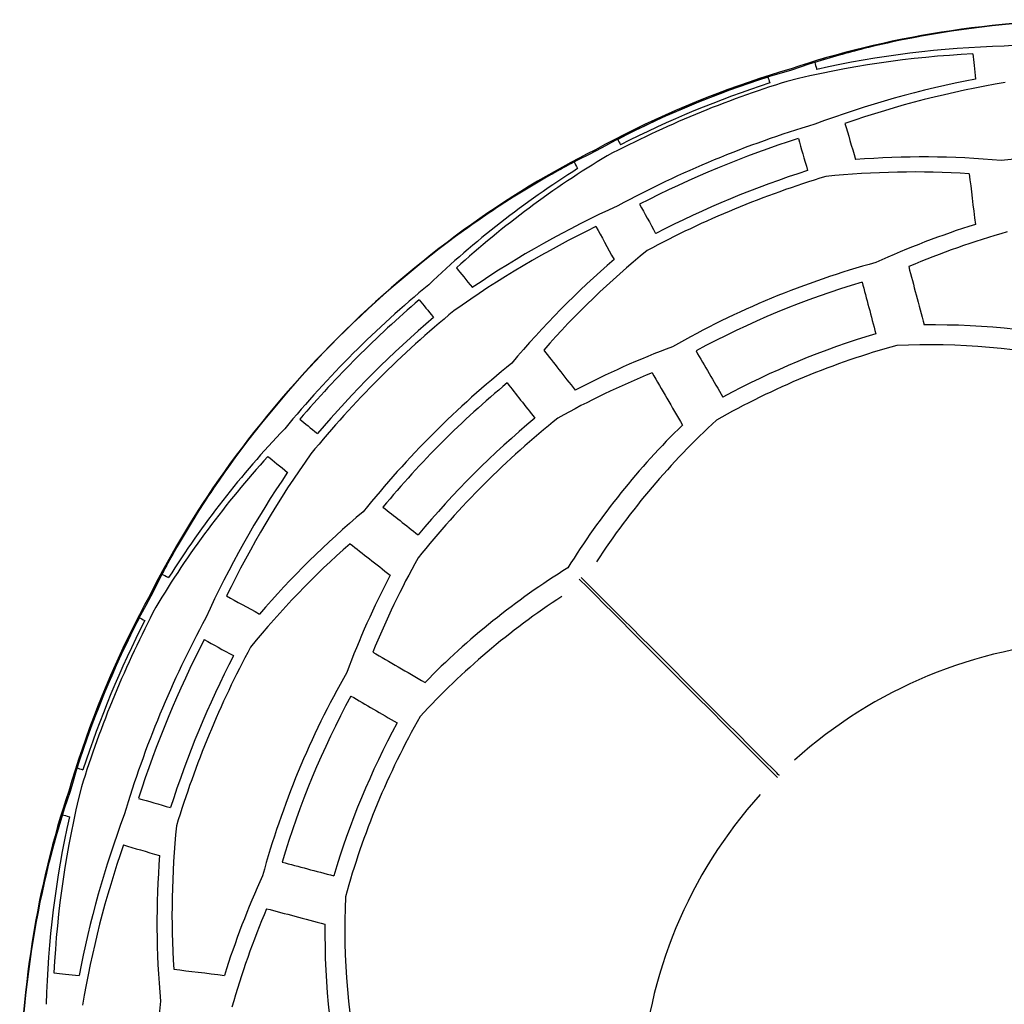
# Model space of a CAD drawing. Header units: millimetres. Extents: x -67 to 67, y -66 to 67.
# Tile 2 of 4: x -66 to -6, y 6 to 66. Entities that reach past the tile are written whole.
import ezdxf

# ---------------------------------------------------------------- set-up
doc = ezdxf.new("R2010")
doc.units = ezdxf.units.MM
doc.header["$MEASUREMENT"] = 0
doc.layers.add('lc016', color=7, linetype='Continuous', true_color=0x000000)

msp = doc.modelspace()

# ---------------------------------------------------------------- linework, layer by layer
at = {"layer": 'lc016', "extrusion": (0.707147, 0.707066, -2.13846e-05)}
msp.add_lwpolyline([(45.612, 100.75), (44.904, 102.499), (44.185, 104.246), (43.454, 105.99), (42.713, 107.73), (41.961, 109.465), (41.199, 111.195), (40.427, 112.918), (39.645, 114.634), (38.23, 117.669), (37.509, 119.181), (36.779, 120.687), (35.505, 123.26), (34.203, 125.818), (33.113, 127.901), (32, 129.971), (31.065, 131.662), (30.255, 133.087), (29.581, 134.239), (29.052, 135.11), (28.68, 135.693), (28.556, 135.874), (28.504, 135.946), (28.477, 135.98), (28.461, 136)], dxfattribs=at)
at = {"layer": 'lc016', "extrusion": (0.708244, 0.705967, -0.000867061)}
msp.add_lwpolyline([(28.458, 135.999), (28.474, 135.979), (28.501, 135.944), (28.553, 135.873), (28.677, 135.691), (29.049, 135.108), (29.578, 134.237), (30.253, 133.086), (31.063, 131.661), (31.998, 129.969), (33.111, 127.899), (34.2, 125.817), (35.503, 123.259), (36.776, 120.686), (37.506, 119.18), (38.227, 117.668), (39.643, 114.633), (40.425, 112.917), (41.197, 111.193), (41.959, 109.464), (42.71, 107.728), (43.452, 105.988), (44.182, 104.244), (44.901, 102.497), (45.609, 100.748)], dxfattribs=at)
at = {"layer": 'lc016'}
for points in [[(-5.729, 66.251, 0.716), (-6.359, 66.193, 0.879), (-6.986, 66.129, 1.059), (-7.611, 66.059, 1.253), (-8.234, 65.983, 1.464), (-8.853, 65.901, 1.689), (-9.47, 65.814, 1.928), (-10.083, 65.72, 2.183), (-10.692, 65.621, 2.451), (-11.297, 65.516, 2.732), (-11.898, 65.405, 3.028), (-12.495, 65.289, 3.336), (-13.087, 65.168, 3.658), (-13.675, 65.041, 3.992), (-14.259, 64.909, 4.339), (-14.837, 64.772, 4.698), (-15.414, 64.628, 5.071), (-15.985, 64.48, 5.456), (-16.55, 64.326, 5.853), (-17.11, 64.168, 6.261), (-17.664, 64.005, 6.68), (-18.211, 63.838, 7.109), (-18.752, 63.665, 7.549), (-19.286, 63.489, 7.999), (-19.924, 63.3, 7.801), (-20.565, 63.102, 7.624), (-21.209, 62.894, 7.469), (-21.855, 62.677, 7.336), (-22.501, 62.452, 7.225), (-23.148, 62.217, 7.136), (-23.795, 61.975, 7.069), (-24.441, 61.724, 7.024), (-25.085, 61.466, 7.002), (-25.726, 61.201, 7.002), (-26.363, 60.928, 7.024), (-26.997, 60.649, 7.069), (-27.626, 60.363, 7.136), (-28.249, 60.071, 7.225), (-28.866, 59.773, 7.336), (-29.476, 59.47, 7.469), (-30.078, 59.161, 7.624), (-30.672, 58.848, 7.801), (-31.256, 58.531, 7.999), (-31.758, 58.278, 7.549), (-32.262, 58.018, 7.11), (-32.767, 57.749, 6.681), (-33.274, 57.473, 6.262), (-33.781, 57.19, 5.854), (-34.289, 56.898, 5.458), (-34.798, 56.6, 5.073), (-35.306, 56.293, 4.7), (-35.813, 55.982, 4.341), (-36.319, 55.662, 3.994), (-36.825, 55.336, 3.659), (-37.33, 55.003, 3.337), (-37.835, 54.662, 3.028), (-38.338, 54.315, 2.733), (-38.84, 53.962, 2.451), (-39.341, 53.601, 2.183), (-39.841, 53.234, 1.928), (-40.339, 52.86, 1.689), (-40.835, 52.479, 1.464), (-41.329, 52.093, 1.253), (-41.82, 51.7, 1.059), (-42.309, 51.302, 0.879), (-42.795, 50.898, 0.716), (-43.279, 50.488, 0.569), (-43.759, 50.072, 0.437), (-44.236, 49.652, 0.323), (-44.71, 49.226, 0.225), (-45.18, 48.795, 0.145), (-45.647, 48.359, 0.082), (-46.11, 47.918, 0.037), (-46.568, 47.473, 0.009), (-47.023, 47.023, 0), (-47.473, 46.568, 0.009), (-47.918, 46.11, 0.037), (-48.359, 45.647, 0.082), (-48.795, 45.18, 0.145), (-49.226, 44.71, 0.225), (-49.652, 44.236, 0.323), (-50.072, 43.759, 0.437), (-50.488, 43.279, 0.569), (-50.898, 42.795, 0.716), (-51.302, 42.309, 0.879), (-51.7, 41.82, 1.059), (-52.093, 41.329, 1.253), (-52.479, 40.835, 1.464), (-52.86, 40.339, 1.689), (-53.234, 39.841, 1.928), (-53.601, 39.341, 2.183), (-53.961, 38.841, 2.451), (-54.315, 38.339, 2.732), (-54.662, 37.836, 3.028), (-55.002, 37.331, 3.336), (-55.335, 36.827, 3.658), (-55.661, 36.321, 3.992), (-55.98, 35.815, 4.339), (-56.292, 35.309, 4.698), (-56.598, 34.8, 5.071), (-56.897, 34.291, 5.456), (-57.189, 33.783, 5.853), (-57.472, 33.275, 6.261), (-57.749, 32.768, 6.68), (-58.017, 32.263, 7.109), (-58.278, 31.759, 7.549), (-58.531, 31.256, 7.999), (-58.848, 30.672, 7.801), (-59.161, 30.078, 7.624), (-59.47, 29.476, 7.469), (-59.773, 28.866, 7.336), (-60.071, 28.249, 7.225), (-60.363, 27.626, 7.136), (-60.649, 26.997, 7.069), (-60.928, 26.363, 7.024), (-61.201, 25.726, 7.002), (-61.466, 25.085, 7.002), (-61.724, 24.441, 7.024), (-61.975, 23.795, 7.069), (-62.217, 23.148, 7.136), (-62.452, 22.501, 7.225), (-62.677, 21.855, 7.336), (-62.894, 21.209, 7.469), (-63.102, 20.565, 7.624), (-63.3, 19.924, 7.801), (-63.489, 19.286, 7.999), (-63.665, 18.752, 7.549), (-63.837, 18.212, 7.11), (-64.005, 17.665, 6.681), (-64.168, 17.112, 6.262), (-64.326, 16.552, 5.854), (-64.479, 15.987, 5.458), (-64.628, 15.416, 5.073), (-64.771, 14.84, 4.7), (-64.908, 14.261, 4.341), (-65.041, 13.678, 3.994), (-65.168, 13.089, 3.659), (-65.289, 12.496, 3.337), (-65.405, 11.899, 3.028), (-65.516, 11.298, 2.733), (-65.621, 10.692, 2.451), (-65.72, 10.083, 2.183), (-65.814, 9.47, 1.928), (-65.901, 8.853, 1.689), (-65.983, 8.234, 1.464), (-66.059, 7.611, 1.253), (-66.129, 6.986, 1.059), (-66.193, 6.359, 0.879), (-66.251, 5.729, 0.716)], [(-5.729, 66.235, 2.716), (-6.358, 66.176, 2.88), (-6.986, 66.11, 3.059), (-7.61, 66.038, 3.254), (-8.232, 65.96, 3.464), (-8.852, 65.877, 3.689), (-9.468, 65.787, 3.929), (-10.081, 65.691, 4.184), (-10.689, 65.589, 4.452), (-11.293, 65.482, 4.733), (-11.893, 65.369, 5.029), (-12.489, 65.25, 5.337), (-13.08, 65.126, 5.659), (-13.667, 64.996, 5.993), (-14.25, 64.861, 6.34), (-14.827, 64.721, 6.699), (-15.402, 64.574, 7.072), (-15.972, 64.422, 7.457), (-16.536, 64.266, 7.853), (-17.094, 64.104, 8.261), (-17.646, 63.938, 8.679), (-18.191, 63.767, 9.108), (-18.73, 63.591, 9.548), (-19.263, 63.411, 9.997), (-19.9, 63.224, 9.8), (-20.541, 63.027, 9.623), (-21.184, 62.821, 9.468), (-21.83, 62.606, 9.335), (-22.476, 62.381, 9.224), (-23.123, 62.148, 9.135), (-23.769, 61.907, 9.068), (-24.414, 61.657, 9.023), (-25.057, 61.399, 9.001), (-25.698, 61.134, 9.001), (-26.335, 60.861, 9.023), (-26.967, 60.582, 9.068), (-27.595, 60.296, 9.135), (-28.217, 60.003, 9.224), (-28.833, 59.705, 9.335), (-29.442, 59.401, 9.468), (-30.042, 59.092, 9.623), (-30.635, 58.778, 9.8), (-31.218, 58.459, 9.997), (-31.721, 58.21, 9.548), (-32.226, 57.953, 9.109), (-32.732, 57.689, 8.68), (-33.24, 57.416, 8.262), (-33.748, 57.136, 7.855), (-34.258, 56.848, 7.459), (-34.768, 56.553, 7.074), (-35.278, 56.25, 6.701), (-35.785, 55.941, 6.342), (-36.293, 55.625, 5.995), (-36.8, 55.301, 5.66), (-37.306, 54.971, 5.338), (-37.812, 54.633, 5.029), (-38.317, 54.288, 4.734), (-38.82, 53.937, 4.452), (-39.322, 53.578, 4.184), (-39.823, 53.213, 3.929), (-40.323, 52.841, 3.689), (-40.82, 52.462, 3.464), (-41.315, 52.077, 3.254), (-41.807, 51.686, 3.059), (-42.297, 51.289, 2.88), (-42.784, 50.886, 2.716), (-43.269, 50.477, 2.569), (-43.75, 50.063, 2.438), (-44.228, 49.643, 2.323), (-44.702, 49.218, 2.226), (-45.173, 48.787, 2.145), (-45.64, 48.352, 2.082), (-46.103, 47.911, 2.037), (-46.562, 47.466, 2.009), (-47.016, 47.016, 2), (-47.466, 46.562, 2.009), (-47.911, 46.103, 2.037), (-48.352, 45.64, 2.082), (-48.787, 45.173, 2.145), (-49.218, 44.702, 2.226), (-49.643, 44.228, 2.323), (-50.063, 43.75, 2.438), (-50.477, 43.269, 2.569), (-50.886, 42.784, 2.716), (-51.289, 42.297, 2.88), (-51.686, 41.807, 3.059), (-52.077, 41.315, 3.254), (-52.462, 40.82, 3.464), (-52.841, 40.323, 3.689), (-53.213, 39.823, 3.929), (-53.578, 39.322, 4.184), (-53.937, 38.821, 4.452), (-54.288, 38.318, 4.733), (-54.632, 37.813, 5.029), (-54.97, 37.308, 5.337), (-55.3, 36.802, 5.659), (-55.624, 36.295, 5.993), (-55.94, 35.788, 6.34), (-56.248, 35.28, 6.699), (-56.552, 34.77, 7.072), (-56.847, 34.26, 7.457), (-57.135, 33.75, 7.853), (-57.416, 33.241, 8.261), (-57.688, 32.733, 8.679), (-57.953, 32.226, 9.108), (-58.21, 31.721, 9.548), (-58.459, 31.218, 9.997), (-58.778, 30.635, 9.8), (-59.092, 30.042, 9.623), (-59.401, 29.442, 9.468), (-59.705, 28.833, 9.335), (-60.003, 28.217, 9.224), (-60.296, 27.595, 9.135), (-60.582, 26.967, 9.068), (-60.861, 26.335, 9.023), (-61.134, 25.698, 9.001), (-61.399, 25.057, 9.001), (-61.657, 24.414, 9.023), (-61.907, 23.769, 9.068), (-62.148, 23.123, 9.135), (-62.381, 22.476, 9.224), (-62.606, 21.83, 9.335), (-62.821, 21.184, 9.468), (-63.027, 20.541, 9.623), (-63.224, 19.9, 9.8), (-63.411, 19.263, 9.997), (-63.591, 18.731, 9.548), (-63.766, 18.192, 9.109), (-63.937, 17.647, 8.68), (-64.104, 17.095, 8.262), (-64.265, 16.538, 7.855), (-64.422, 15.974, 7.459), (-64.573, 15.405, 7.074), (-64.72, 14.83, 6.701), (-64.86, 14.252, 6.342), (-64.996, 13.67, 5.995), (-65.125, 13.083, 5.66), (-65.25, 12.491, 5.338), (-65.369, 11.894, 5.029), (-65.482, 11.294, 4.734), (-65.589, 10.689, 4.452), (-65.691, 10.081, 4.184), (-65.787, 9.468, 3.929), (-65.877, 8.852, 3.689), (-65.96, 8.232, 3.464), (-66.038, 7.61, 3.254), (-66.11, 6.986, 3.059), (-66.176, 6.358, 2.88), (-66.235, 5.729, 2.716)]]:
    msp.add_polyline3d(points, dxfattribs=at)
at = {"layer": 'lc016', "extrusion": (-5.04443e-10, 1.0521e-08, 1)}
msp.add_arc((0, 0, 24.494), 65.162, 84.50993, 95.49007, dxfattribs=at)
at = {"layer": 'lc016', "extrusion": (-0.552461, -0.089966, 0.828669)}
msp.add_arc((19.409, 7.571, 17.906), 84.984, 173.45988, 182.87236, dxfattribs=at)
at = {"layer": 'lc016', "extrusion": (-0.552327, -0.099284, 0.827694)}
msp.add_arc((19.655, 8.636, 20.272), 84.971, 173.80306, 183.18114, dxfattribs=at)
at = {"layer": 'lc016', "extrusion": (0.956827, 0.290657, -1.08039e-08)}
msp.add_arc((-163.671, -0.404, 1.5), 230.162, 2.2989, 4.25994, dxfattribs=at)
at = {"layer": 'lc016', "extrusion": (0.99471, 0.102719, 1.95238e-07)}
msp.add_arc((-187.53, -2.764, -1.5), 254.142, 6.67418, 9.1973, dxfattribs=at)
at = {"layer": 'lc016', "extrusion": (5.80875e-07, -1.41752e-06, 1)}
msp.add_arc((0, 0, 18.979), 65.69, 107.30048, 117.69952, dxfattribs=at)
at = {"layer": 'lc016', "extrusion": (-0.360191, 0.869578, 0.337781)}
msp.add_arc((0, 6.11, 65.457), 20.041, 255.61936, 284.38064, dxfattribs=at)
at = {"layer": 'lc016', "extrusion": (0.956826, 0.290661, 1.09529e-08)}
msp.add_arc((-163.706, -0.411, -1.5), 230.196, 2.48976, 4.08527, dxfattribs=at)
at = {"layer": 'lc016', "extrusion": (0.353225, 0.094604, 0.930743)}
msp.add_arc((-7.312, 10.584, 38.356), 70.254, 356.176, 5.13776, dxfattribs=at)
at = {"layer": 'lc016', "extrusion": (1.75577e-06, -4.24194e-06, 1)}
msp.add_arc((0, 0, 15.988), 65.923, 108.20116, 116.79884, dxfattribs=at)
at = {"layer": 'lc016', "extrusion": (0.357123, 0.088053, 0.929898)}
msp.add_arc((-7.428, 11.388, 40.821), 69.903, 355.96533, 4.89579, dxfattribs=at)
at = {"layer": 'lc016', "extrusion": (9.0988e-07, -2.23813e-06, 1)}
msp.add_arc((0, 0, 41.87), 62.681, 106.53042, 118.46958, dxfattribs=at)
at = {"layer": 'lc016', "extrusion": (0.959974, 0.280088, -6.64201e-07)}
msp.add_arc((-209.729, -6.634, 1.499), 276.678, 10.61715, 12.95277, dxfattribs=at)
at = {"layer": 'lc016', "extrusion": (0.882107, 0.471049, -1.09531e-08)}
msp.add_arc((-163.706, -0.411, 1.5), 230.196, 2.48976, 4.08527, dxfattribs=at)
at = {"layer": 'lc016', "extrusion": (5.03322e-06, -1.21636e-05, 1)}
msp.add_arc((0, 0, 44.82), 62.141, 107.64889, 117.35111, dxfattribs=at)
at = {"layer": 'lc016', "extrusion": (0.959971, 0.280099, 6.60609e-07)}
msp.add_arc((-209.552, -6.602, -1.499), 276.498, 10.71839, 12.79086, dxfattribs=at)
at = {"layer": 'lc016', "extrusion": (0.460758, 0.32035, 0.827694)}
msp.add_arc((-19.655, 8.636, 20.272), 84.971, 356.81886, 6.19694, dxfattribs=at)
at = {"layer": 'lc016', "extrusion": (-0.617231, -0.019258, 0.786546)}
msp.add_arc((27.23, 26.685, 51.914), 85.668, 174.50223, 182.08977, dxfattribs=at)
at = {"layer": 'lc016', "extrusion": (2.04123e-07, -3.68753e-06, 1)}
msp.add_arc((0, 0, 62.38), 58.227, 83.66848, 96.33152, dxfattribs=at)
at = {"layer": 'lc016', "extrusion": (0.454265, 0.327034, 0.828669)}
msp.add_arc((-19.409, 7.571, 17.906), 84.984, 357.12764, 6.54012, dxfattribs=at)
at = {"layer": 'lc016', "extrusion": (0.882105, 0.471053, 1.08036e-08)}
msp.add_arc((-163.671, -0.404, -1.5), 230.162, 2.2989, 4.25994, dxfattribs=at)
at = {"layer": 'lc016', "extrusion": (6.31527e-06, -1.52593e-05, 1)}
msp.add_arc((0, 0.001, 54.611), 60.104, 107.69577, 117.30423, dxfattribs=at)
at = {"layer": 'lc016', "extrusion": (-0.621354, -0.029346, 0.78298)}
msp.add_arc((27.832, 28.203, 54.042), 85.552, 174.98495, 182.50202, dxfattribs=at)
at = {"layer": 'lc016', "extrusion": (2.31727e-06, -5.63874e-06, 1)}
msp.add_arc((0, 0, 57.534), 59.425, 106.78584, 118.21416, dxfattribs=at)
at = {"layer": 'lc016', "extrusion": (0.992831, 0.119529, 1.98535e-06)}
msp.add_arc((-233.12, -12.386, -1.499), 300.769, 14.81285, 16.98548, dxfattribs=at)
at = {"layer": 'lc016', "extrusion": (-0.316662, -0.182873, 0.930743)}
msp.add_arc((7.312, 10.584, 38.356), 70.254, 174.86224, 183.824, dxfattribs=at)
at = {"layer": 'lc016', "extrusion": (0.876862, 0.480742, -6.60609e-07)}
msp.add_arc((-209.552, -6.602, 1.499), 276.498, 10.71839, 12.79086, dxfattribs=at)
at = {"layer": 'lc016', "extrusion": (-0.314787, -0.190261, 0.929898)}
msp.add_arc((7.428, 11.388, 40.821), 69.903, 175.10421, 184.03467, dxfattribs=at)
at = {"layer": 'lc016', "extrusion": (0.876857, 0.480752, 6.64201e-07)}
msp.add_arc((-209.729, -6.634, -1.499), 276.678, 10.61715, 12.95277, dxfattribs=at)
at = {"layer": 'lc016', "extrusion": (0.42744, 0.151121, 0.891323)}
msp.add_arc((-12.065, 27.065, 72.007), 65.643, 358.12371, 4.5138, dxfattribs=at)
at = {"layer": 'lc016', "extrusion": (0.435712, 0.14399, 0.888494)}
msp.add_arc((-12.378, 28.415, 74.16), 65.125, 357.76924, 4.09987, dxfattribs=at)
at = {"layer": 'lc016', "extrusion": (0.460114, 0.418613, 0.78298)}
msp.add_arc((-27.832, 28.203, 54.042), 85.552, 357.49798, 5.01505, dxfattribs=at)
at = {"layer": 'lc016', "extrusion": (0.776, 0.630733, -1.95601e-07)}
msp.add_arc((-187.53, -2.764, 1.5), 254.142, 6.67418, 9.1973, dxfattribs=at)
at = {"layer": 'lc016', "extrusion": (0.450066, 0.422831, 0.786546)}
msp.add_arc((-27.23, 26.685, 51.914), 85.668, 357.91024, 5.49776, dxfattribs=at)
at = {"layer": 'lc016', "extrusion": (2.90228e-06, -7.01427e-06, 1)}
msp.add_arc((0, 0, 78.794), 53.518, 105.27321, 119.72679, dxfattribs=at)
at = {"layer": 'lc016', "extrusion": (0.966541, 0.256512, -4.8404e-06)}
msp.add_arc((-246.392, -16.537, 1.498), 314.676, 18.06949, 20.12661, dxfattribs=at)
at = {"layer": 'lc016', "extrusion": (-7.79613e-09, 7.08274e-09, 1)}
msp.add_arc((0, 0, 24.494), 65.162, 129.50993, 140.49007, dxfattribs=at)
at = {"layer": 'lc016', "extrusion": (1.18991e-05, -2.85635e-05, 1)}
msp.add_arc((-0.001, 0.002, 81.648), 52.596, 106.4984, 118.5016, dxfattribs=at)
at = {"layer": 'lc016', "extrusion": (0.966531, 0.256548, 4.83475e-06)}
msp.add_arc((-246.398, -16.541, -1.498), 314.684, 18.18149, 20.00249, dxfattribs=at)
at = {"layer": 'lc016', "extrusion": (5.26386e-09, -6.58603e-09, 1)}
msp.add_arc((0, 0, 27.475), 64.824, 130.43029, 139.56971, dxfattribs=at)
at = {"layer": 'lc016', "extrusion": (0.775995, 0.630739, 1.96917e-07)}
msp.add_arc((-187.674, -2.79, -1.5), 254.288, 6.83537, 9.08888, dxfattribs=at)
at = {"layer": 'lc016', "extrusion": (3.73847e-10, -2.34234e-09, 1)}
msp.add_arc((0, 0, 40.339), 62.949, 129.36759, 140.63241, dxfattribs=at)
at = {"layer": 'lc016', "extrusion": (-1.62138e-08, 1.49772e-08, 1)}
msp.add_arc((0, 0, 37.379), 63.439, 130.45924, 139.54076, dxfattribs=at)
at = {"layer": 'lc016', "extrusion": (-0.508164, 0.017095, 0.861091)}
msp.add_arc((15.467, 38.1, 85.475), 62.923, 170.34669, 182.20737, dxfattribs=at)
at = {"layer": 'lc016', "extrusion": (1.39529e-05, -3.34909e-05, 1)}
msp.add_arc((-0.001, 0.003, 91.098), 49.326, 106.60674, 118.39326, dxfattribs=at)
at = {"layer": 'lc016', "extrusion": (-0.409105, -0.195387, 0.891323)}
msp.add_arc((12.065, 27.065, 72.007), 65.643, 175.4862, 181.87629, dxfattribs=at)
at = {"layer": 'lc016', "extrusion": (4.24702e-06, -1.02408e-05, 1)}
msp.add_arc((0, 0.001, 93.914), 48.287, 105.39494, 119.60506, dxfattribs=at)
at = {"layer": 'lc016', "extrusion": (-0.516354, 0.009176, 0.856326)}
msp.add_arc((15.983, 39.967, 87.468), 62.382, 170.69535, 182.89384, dxfattribs=at)
at = {"layer": 'lc016', "extrusion": (0.786557, 0.617518, -1.98623e-06)}
msp.add_arc((-233.12, -12.386, 1.499), 300.769, 14.81285, 16.98548, dxfattribs=at)
at = {"layer": 'lc016', "extrusion": (0.864848, 0.502034, -4.83475e-06)}
msp.add_arc((-246.398, -16.541, 1.498), 314.684, 18.1815, 20.00249, dxfattribs=at)
at = {"layer": 'lc016', "extrusion": (2.75181e-06, -2.46314e-06, 1)}
msp.add_arc((0, 0, 62.38), 58.227, 128.66848, 141.33152, dxfattribs=at)
at = {"layer": 'lc016', "extrusion": (-0.409911, -0.206279, 0.888494)}
msp.add_arc((12.378, 28.415, 74.16), 65.125, 175.90013, 182.23076, dxfattribs=at)
at = {"layer": 'lc016', "extrusion": (0.864829, 0.502067, 4.84039e-06)}
msp.add_arc((-246.392, -16.537, -1.498), 314.676, 18.06949, 20.12661, dxfattribs=at)
at = {"layer": 'lc016', "extrusion": (7.8451e-06, -7.14082e-06, 1)}
msp.add_arc((0, 0, 65.282), 57.468, 129.63127, 140.36874, dxfattribs=at)
at = {"layer": 'lc016', "extrusion": (0.786544, 0.617534, 1.99592e-06)}
msp.add_arc((-233.23, -12.422, -1.499), 300.885, 14.96634, 16.87082, dxfattribs=at)
at = {"layer": 'lc016', "extrusion": (0.630739, 0.775995, -1.9653e-07)}
msp.add_arc((-187.674, -2.79, 1.5), 254.288, 6.83537, 9.08888, dxfattribs=at)
at = {"layer": 'lc016'}
for centre, radius, start, end in [((0, 0, 77.767), 53.842, 128.54149, 141.45851), ((0, 0, 74.9), 54.726, 129.7062, 140.2938), ((0, 0, 136), 28.5, 93.01636, 131.98364), ((0, 0, 136), 28.5, 138.01636, 176.98364)]:
    msp.add_arc(centre, radius, start, end, dxfattribs=at)
at = {"layer": 'lc016', "extrusion": (0.347239, 0.371414, 0.861091)}
msp.add_arc((-15.467, 38.1, 85.475), 62.923, 357.79263, 9.65331, dxfattribs=at)
at = {"layer": 'lc016', "extrusion": (0.358629, 0.371606, 0.856326)}
msp.add_arc((-15.983, 39.967, 87.468), 62.382, 357.10616, 9.30465, dxfattribs=at)
at = {"layer": 'lc016', "extrusion": (-0.327034, -0.454265, 0.828669)}
msp.add_arc((19.409, 7.571, 17.906), 84.984, 173.45988, 182.87236, dxfattribs=at)
at = {"layer": 'lc016', "extrusion": (0.190261, 0.314787, 0.929898)}
msp.add_arc((-7.428, 11.388, 40.821), 69.903, 355.96533, 4.89579, dxfattribs=at)
at = {"layer": 'lc016', "extrusion": (-0.32035, -0.460758, 0.827694)}
msp.add_arc((19.655, 8.636, 20.272), 84.971, 173.80306, 183.18114, dxfattribs=at)
at = {"layer": 'lc016', "extrusion": (0.630733, 0.776, 1.95238e-07)}
msp.add_arc((-187.53, -2.764, -1.5), 254.142, 6.67418, 9.1973, dxfattribs=at)
at = {"layer": 'lc016', "extrusion": (0.182873, 0.316662, 0.930743)}
msp.add_arc((-7.312, 10.584, 38.356), 70.254, 356.176, 5.13776, dxfattribs=at)
at = {"layer": 'lc016', "extrusion": (-0.422831, -0.450066, 0.786546)}
msp.add_arc((27.23, 26.685, 51.914), 85.668, 174.50223, 182.08977, dxfattribs=at)
at = {"layer": 'lc016', "extrusion": (0.617534, 0.786544, -1.99509e-06)}
msp.add_arc((-233.23, -12.422, 1.499), 300.885, 14.96634, 16.87082, dxfattribs=at)
at = {"layer": 'lc016', "extrusion": (-0.418613, -0.460114, 0.78298)}
msp.add_arc((27.832, 28.203, 54.042), 85.552, 174.98495, 182.50202, dxfattribs=at)
at = {"layer": 'lc016', "extrusion": (0.617518, 0.786557, 1.98535e-06)}
msp.add_arc((-233.12, -12.386, -1.499), 300.769, 14.81285, 16.98548, dxfattribs=at)
at = {"layer": 'lc016', "extrusion": (0.206279, 0.409911, 0.888494)}
msp.add_arc((-12.378, 28.415, 74.16), 65.125, 357.76924, 4.09987, dxfattribs=at)
at = {"layer": 'lc016', "extrusion": (0.471053, 0.882105, -1.08038e-08)}
msp.add_arc((-163.671, -0.404, 1.5), 230.162, 2.2989, 4.25994, dxfattribs=at)
at = {"layer": 'lc016', "extrusion": (-0.371414, -0.347239, 0.861091)}
msp.add_arc((15.467, 38.1, 85.475), 62.923, 170.34669, 182.20737, dxfattribs=at)
at = {"layer": 'lc016', "extrusion": (0.195387, 0.409105, 0.891323)}
msp.add_arc((-12.065, 27.065, 72.007), 65.643, 358.12371, 4.5138, dxfattribs=at)
at = {"layer": 'lc016', "extrusion": (0.480752, 0.876857, -6.64201e-07)}
msp.add_arc((-209.729, -6.634, 1.499), 276.678, 10.61715, 12.95277, dxfattribs=at)
at = {"layer": 'lc016', "extrusion": (-0.371606, -0.358629, 0.856326)}
msp.add_arc((15.983, 39.967, 87.468), 62.382, 170.69535, 182.89384, dxfattribs=at)
at = {"layer": 'lc016', "extrusion": (1.41308e-06, -5.91595e-07, 1)}
msp.add_arc((0, 0, 18.979), 65.69, 152.30048, 162.69952, dxfattribs=at)
at = {"layer": 'lc016', "extrusion": (0.869578, -0.360191, -0.337781)}
msp.add_arc((0, 6.11, -65.457), 20.041, 255.61936, 284.38064, dxfattribs=at)
at = {"layer": 'lc016', "extrusion": (4.24102e-06, -1.75798e-06, 1)}
msp.add_arc((0, 0, 15.988), 65.923, 153.20116, 161.79884, dxfattribs=at)
at = {"layer": 'lc016', "extrusion": (2.22598e-06, -9.39212e-07, 1)}
msp.add_arc((0, 0, 41.87), 62.681, 151.53042, 163.46958, dxfattribs=at)
at = {"layer": 'lc016', "extrusion": (0.471049, 0.882107, 1.09529e-08)}
msp.add_arc((-163.706, -0.411, -1.5), 230.196, 2.48976, 4.08527, dxfattribs=at)
at = {"layer": 'lc016', "extrusion": (1.216e-05, -5.04194e-06, 1)}
msp.add_arc((0, 0, 44.82), 62.141, 152.64889, 162.35111, dxfattribs=at)
at = {"layer": 'lc016', "extrusion": (0.480742, 0.876862, 6.60609e-07)}
msp.add_arc((-209.552, -6.602, -1.499), 276.498, 10.71839, 12.79086, dxfattribs=at)
at = {"layer": 'lc016', "extrusion": (5.62575e-06, -2.34863e-06, 1)}
msp.add_arc((0, 0, 57.534), 59.425, 151.78584, 163.21416, dxfattribs=at)
at = {"layer": 'lc016', "extrusion": (0.502067, 0.864829, -4.8404e-06)}
msp.add_arc((-246.392, -16.537, 1.498), 314.676, 18.06949, 20.12661, dxfattribs=at)
at = {"layer": 'lc016', "extrusion": (1.52555e-05, -6.32438e-06, 1)}
msp.add_arc((-0.001, 0, 54.611), 60.104, 152.69577, 162.30423, dxfattribs=at)
at = {"layer": 'lc016', "extrusion": (7.01206e-06, -2.90761e-06, 1)}
msp.add_arc((0, 0, 78.794), 53.518, 150.27321, 164.72679, dxfattribs=at)
at = {"layer": 'lc016', "extrusion": (2.86114e-05, -1.17835e-05, 1)}
msp.add_arc((-0.002, 0.001, 81.648), 52.596, 151.4984, 163.5016, dxfattribs=at)
at = {"layer": 'lc016', "extrusion": (0.502034, 0.864848, 4.83475e-06)}
msp.add_arc((-246.398, -16.541, -1.498), 314.684, 18.18149, 20.00249, dxfattribs=at)
at = {"layer": 'lc016', "extrusion": (1.02444e-05, -4.23821e-06, 1)}
msp.add_arc((-0.001, 0, 93.914), 48.287, 150.39494, 164.60506, dxfattribs=at)
at = {"layer": 'lc016', "extrusion": (3.35478e-05, -1.38155e-05, 1)}
msp.add_arc((-0.003, 0.001, 91.098), 49.326, 151.60674, 163.39326, dxfattribs=at)
at = {"layer": 'lc016', "extrusion": (0.290661, 0.956826, -1.09531e-08)}
msp.add_arc((-163.706, -0.411, 1.5), 230.196, 2.48976, 4.08527, dxfattribs=at)
at = {"layer": 'lc016', "extrusion": (0.099284, 0.552327, 0.827694)}
msp.add_arc((-19.655, 8.636, 20.272), 84.971, 356.81886, 6.19694, dxfattribs=at)
at = {"layer": 'lc016', "extrusion": (0.280099, 0.959971, -6.60609e-07)}
msp.add_arc((-209.552, -6.602, 1.499), 276.498, 10.71839, 12.79086, dxfattribs=at)
at = {"layer": 'lc016', "extrusion": (0.089966, 0.552461, 0.828669)}
msp.add_arc((-19.409, 7.571, 17.906), 84.984, 357.12764, 6.54012, dxfattribs=at)
at = {"layer": 'lc016', "extrusion": (0.290657, 0.956827, 1.08037e-08)}
msp.add_arc((-163.671, -0.404, -1.5), 230.162, 2.2989, 4.25994, dxfattribs=at)
at = {"layer": 'lc016', "extrusion": (-0.094604, -0.353225, 0.930743)}
msp.add_arc((7.312, 10.584, 38.356), 70.254, 174.86224, 183.824, dxfattribs=at)
at = {"layer": 'lc016', "extrusion": (0.029346, 0.621354, 0.78298)}
msp.add_arc((-27.832, 28.203, 54.042), 85.552, 357.49798, 5.01505, dxfattribs=at)
at = {"layer": 'lc016', "extrusion": (-0.088053, -0.357123, 0.929898)}
msp.add_arc((7.428, 11.388, 40.821), 69.903, 175.10421, 184.03467, dxfattribs=at)
at = {"layer": 'lc016', "extrusion": (0.280088, 0.959974, 6.64201e-07)}
msp.add_arc((-209.729, -6.634, -1.499), 276.678, 10.61715, 12.95277, dxfattribs=at)
at = {"layer": 'lc016', "extrusion": (0.019258, 0.617231, 0.786546)}
msp.add_arc((-27.23, 26.685, 51.914), 85.668, 357.91024, 5.49776, dxfattribs=at)
at = {"layer": 'lc016', "extrusion": (0.256548, 0.966531, -4.83475e-06)}
msp.add_arc((-246.398, -16.541, 1.498), 314.684, 18.1815, 20.00249, dxfattribs=at)
at = {"layer": 'lc016', "extrusion": (-0.151121, -0.42744, 0.891323)}
msp.add_arc((12.065, 27.065, 72.007), 65.643, 175.4862, 181.87629, dxfattribs=at)
at = {"layer": 'lc016', "extrusion": (-0.009176, 0.516354, 0.856326)}
msp.add_arc((-15.983, 39.967, 87.468), 62.382, 357.10616, 9.30465, dxfattribs=at)
at = {"layer": 'lc016', "extrusion": (-0.14399, -0.435712, 0.888494)}
msp.add_arc((12.378, 28.415, 74.16), 65.125, 175.90013, 182.23076, dxfattribs=at)
at = {"layer": 'lc016', "extrusion": (0.256512, 0.966541, 4.84039e-06)}
msp.add_arc((-246.392, -16.537, -1.498), 314.676, 18.06949, 20.12661, dxfattribs=at)
at = {"layer": 'lc016', "extrusion": (-0.017095, 0.508164, 0.861091)}
msp.add_arc((-15.467, 38.1, 85.475), 62.923, 357.79263, 9.65331, dxfattribs=at)
at = {"layer": 'lc016', "extrusion": (0.102719, 0.99471, -1.95601e-07)}
msp.add_arc((-187.53, -2.764, 1.5), 254.142, 6.67418, 9.1973, dxfattribs=at)
at = {"layer": 'lc016', "extrusion": (0.119529, 0.992831, -1.98623e-06)}
msp.add_arc((-233.12, -12.386, 1.499), 300.769, 14.81285, 16.98548, dxfattribs=at)
at = {"layer": 'lc016', "extrusion": (3.68753e-06, 2.04123e-07, 1)}
msp.add_arc((0, 0, 62.38), 58.227, 173.66848, 186.33152, dxfattribs=at)
at = {"layer": 'lc016'}
for points, knots in [([(17.837, 63.878, 8.828), (16.864, 64.182, 8.066), (15.859, 64.463, 7.355), (13.297, 65.102, 5.727), (11.708, 65.428, 4.88), (6.822, 66.218, 2.789), (3.411, 66.491, 2), (-3.411, 66.491, 2), (-6.822, 66.218, 2.789), (-11.707, 65.428, 4.879), (-13.295, 65.102, 5.726), (-15.857, 64.464, 7.354), (-16.863, 64.182, 8.066), (-17.837, 63.878, 8.828)], [336.943557, 336.943557, 336.943557, 336.943557, 340.347839, 340.347839, 345.415899, 345.415899, 355.566721, 355.566721, 365.717543, 365.717543, 370.782088, 370.782088, 374.189885, 374.189885, 374.189885, 374.189885]), ([(-32.556, 57.782, 8.828), (-33.459, 57.308, 8.066), (-34.368, 56.797, 7.355), (-36.631, 55.436, 5.727), (-37.986, 54.543, 4.88), (-41.999, 51.647, 2.789), (-44.604, 49.428, 2), (-49.428, 44.604, 2), (-51.647, 41.999, 2.789), (-54.542, 37.987, 4.879), (-55.435, 36.633, 5.726), (-56.796, 34.37, 7.354), (-57.307, 33.46, 8.066), (-57.782, 32.556, 8.828)], [390.640523, 390.640523, 390.640523, 390.640523, 394.044805, 394.044805, 399.112866, 399.112866, 409.263687, 409.263687, 419.41451, 419.41451, 424.479054, 424.479054, 427.886851, 427.886851, 427.886851, 427.886851]), ([(-63.878, 17.837, 8.828), (-64.182, 16.864, 8.066), (-64.463, 15.859, 7.355), (-65.102, 13.297, 5.727), (-65.428, 11.708, 4.88), (-66.218, 6.822, 2.789), (-66.491, 3.411, 2), (-66.491, -3.411, 2), (-66.218, -6.822, 2.789), (-65.428, -11.707, 4.879), (-65.102, -13.295, 5.726), (-64.464, -15.857, 7.354), (-64.182, -16.863, 8.066), (-63.878, -17.837, 8.828)], [444.33749, 444.33749, 444.33749, 444.33749, 447.741771, 447.741771, 452.809832, 452.809832, 462.960654, 462.960654, 473.111476, 473.111476, 478.176021, 478.176021, 481.583818, 481.583818, 481.583818, 481.583818])]:
    msp.add_open_spline(points, degree=3, knots=knots, dxfattribs=at)

doc.saveas('drawing.dxf')
